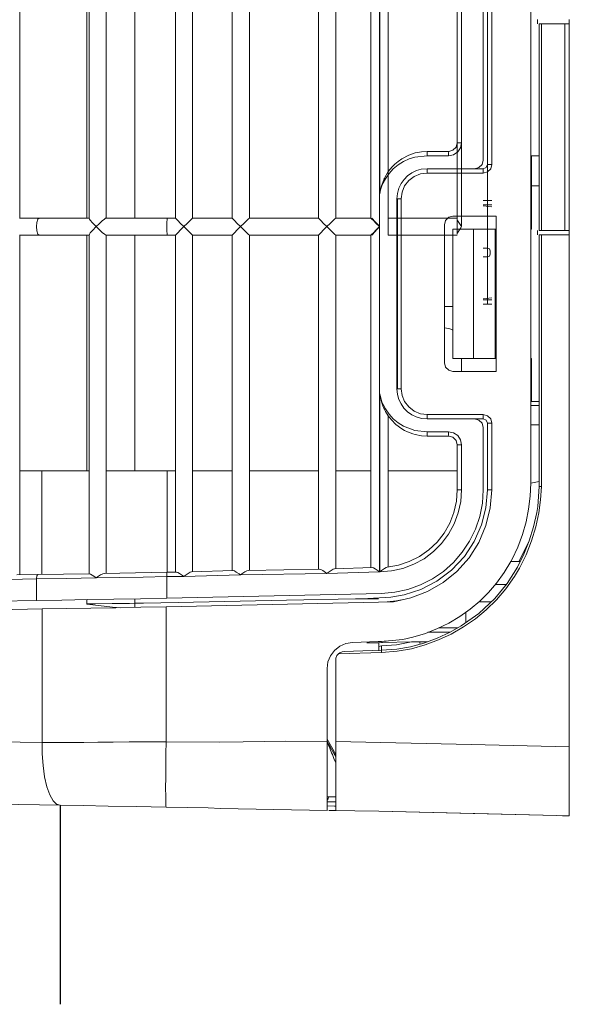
# Model space of a CAD drawing. Header units: millimetres. Extents: x -367720 to -162733, y 309172 to 337444.
# Tile 9 of 256: x -361045 to -360962, y 316307 to 316455. Entities that reach past the tile are written whole.
import ezdxf

# ---------------------------------------------------------------- set-up
doc = ezdxf.new("R2010")
doc.units = ezdxf.units.MM
doc.header["$LTSCALE"] = 10
doc.header["$MEASUREMENT"] = 0
doc.layers.get('0').update_dxf_attribs({"color": 255, "lineweight": 13})
doc.layers.add('LATS_CONTROL_LINE', color=2, linetype='Continuous')
doc.layers.add('LATS_EQ_IDU', color=7, linetype='Continuous', lineweight=0)
doc.layers.add('VZ1', color=6, linetype='Continuous', lineweight=18)
doc.styles.add('ROMANS', font='ROMANS.shx', dxfattribs={"height": 80})

# ---------------------------------------------------------------- blocks, each defined once
blk = doc.blocks.new('LATS_IDU_WALL_MOUNTED_SB')
at = {"color": 0, "linetype": 'Continuous'}
for p, q in [((-445.5, 79.27), (-445.27, 92.44)), ((-416.14, 92.93), (-415.94, 81.98)), ((-435.96, 89.74), (-436.07, 81.98)), ((-414.66, 82.82), (-414.78, 90.07)), ((-411.4, 82.82), (-411.48, 87.04)), ((-410.81, 85.77), (-410.75, 82.62)), ((-410.8, 85.31), (-359.63, 85.31)), ((-395.1, 85.31), (-395.1, 83.65)), ((-359.63, 85.38), (-359.63, 83.89)), ((-357.03, 83.89), (-357.03, 85.38)), ((-357.03, 85.31), (-298.93, 85.31)), ((-395.1, 83.65), (-395.1, 81.99)), ((-359.63, 83.89), (-359.63, 82.4)), ((-357.03, 82.4), (-357.03, 83.89)), ((-442.72, 81.25), (-441.21, 81.6)), ((-441.21, 81.6), (-439.53, 81.83)), ((-439.53, 81.83), (-437.78, 81.96)), ((-437.78, 81.96), (-436.07, 81.98)), ((-436.07, 81.98), (-436.08, 80.75)), ((-436.07, 81.98), (-415.94, 81.98)), ((-415.88, 78.33), (-415.94, 81.98)), ((-414.59, 78.99), (-414.66, 82.82)), ((-411.4, 82.82), (-414.66, 82.82)), ((-410.95, 82.76), (-411.4, 82.82)), ((-411.33, 78.37), (-411.4, 82.82)), ((-410.75, 82.62), (-410.95, 82.76)), ((-410.75, 82.62), (-410.69, 78.76)), ((-395.1, 81.99), (-410.74, 81.99)), ((-395.1, 81.99), (-395.1, 78.47)), ((-359.63, 82.4), (-359.45, 82.61)), ((-359.63, 82.4), (-359.63, 78.68)), ((-359.45, 82.61), (-358.98, 82.76)), ((-358.98, 82.76), (-358.33, 82.82)), ((-358.33, 82.82), (-357.68, 82.76)), ((-357.68, 82.76), (-357.2, 82.61)), ((-357.2, 82.61), (-357.03, 82.4)), ((-357.03, 78.68), (-357.03, 82.4)), ((-445.33, 79.79), (-444.82, 80.31)), ((-444.82, 80.31), (-443.94, 80.81)), ((-443.94, 80.81), (-442.72, 81.25)), ((-436.08, 80.75), (-436.08, 79.3)), ((-445.56, 75.81), (-445.5, 79.27)), ((-445.5, 79.27), (-445.33, 79.79)), ((-436.08, 79.3), (-436.08, 77.62)), ((-414.52, 75.09), (-414.59, 78.99)), ((-410.69, 78.76), (-410.62, 74.83)), ((-359.63, 78.68), (-359.63, 74.91)), ((-357.03, 74.91), (-357.03, 78.68)), ((-436.08, 77.62), (-436.06, 75.71)), ((-415.82, 74.62), (-415.88, 78.33)), ((-411.25, 73.84), (-411.33, 78.37)), ((-395.1, 78.47), (-395.1, 74.91)), ((-445.63, 72), (-445.56, 75.81)), ((-436.06, 75.71), (-436.03, 73.57)), ((-415.75, 70.87), (-415.82, 74.62)), ((-415.66, 71.36), (-415.19, 75.2)), ((-415.19, 75.2), (-415.18, 75.24)), ((-415.18, 75.24), (-414.52, 75.24)), ((-415.18, 75.24), (-415.17, 73.98)), ((-414.45, 71.15), (-414.52, 75.09)), ((-410.82, 74.45), (-411.11, 74.04)), ((-410.67, 74.69), (-410.82, 74.45)), ((-410.62, 74.83), (-410.67, 74.69)), ((-359.6, 74.91), (-410.62, 74.91)), ((-395.09, 75.24), (-359.62, 75.24)), ((-359.6, 74.91), (-359.48, 74.85)), ((-359.48, 74.85), (-359.28, 74.71)), ((-359.28, 74.71), (-358.89, 74.38)), ((-358.89, 74.38), (-358.33, 73.85)), ((-358.32, 73.85), (-357.76, 74.38)), ((-357.76, 74.38), (-357.37, 74.71)), ((-357.37, 74.71), (-357.18, 74.85)), ((-357.18, 74.85), (-357.05, 74.91)), ((-298.91, 74.91), (-357.05, 74.91)), ((-357.03, 75.24), (-298.93, 75.24)), ((-436.03, 73.57), (-436, 71.29)), ((-415.17, 73.98), (-415.13, 71.43)), ((-411.24, 73.85), (-411.25, 73.84)), ((-411.25, 73.84), (-411.24, 73.84)), ((-411.19, 70.31), (-411.25, 73.84)), ((-411.11, 74.04), (-411.24, 73.85)), ((-411.24, 73.84), (-411.1, 73.64)), ((-411.1, 73.64), (-410.8, 73.17)), ((-410.8, 73.17), (-410.64, 72.85)), ((-410.64, 72.85), (-410.58, 72.61)), ((-359.2, 72.91), (-359.46, 72.6)), ((-358.77, 73.39), (-359.2, 72.91)), ((-358.33, 73.84), (-358.77, 73.39)), ((-358.33, 73.84), (-358.32, 73.85)), ((-358.33, 73.85), (-358.33, 73.84)), ((-358.32, 73.84), (-358.33, 73.84)), ((-358.33, 73.84), (-358.33, 73.84)), ((-357.88, 73.39), (-358.32, 73.84)), ((-357.45, 72.91), (-357.88, 73.39)), ((-357.19, 72.6), (-357.45, 72.91)), ((-445.7, 67.83), (-445.63, 72)), ((-436, 71.29), (-435.97, 68.85)), ((-415.74, 70.11), (-415.66, 71.36)), ((-415.13, 71.43), (-415.09, 68.82)), ((-410.58, 72.61), (-410.5, 67.91)), ((-410.57, 72.31), (-359.63, 72.31)), ((-395.1, 72.31), (-395.1, 67.73)), ((-359.58, 72.43), (-359.63, 72.33)), ((-359.63, 72.33), (-359.63, 67.75)), ((-359.46, 72.6), (-359.58, 72.43)), ((-357.07, 72.43), (-357.19, 72.6)), ((-357.03, 72.33), (-357.07, 72.43)), ((-357.03, 67.75), (-357.03, 72.33)), ((-357.03, 72.31), (-298.93, 72.31)), ((-415.68, 67.09), (-415.75, 70.87)), ((-414.39, 67.17), (-414.45, 71.15)), ((-411.13, 66.75), (-411.19, 70.31)), ((-435.97, 68.85), (-435.96, 66.7)), ((-415.09, 68.82), (-415.07, 67.99)), ((-445.78, 63.3), (-445.7, 67.83)), ((-415.47, 67.99), (-415.7, 67.99)), ((-415.62, 63.3), (-415.68, 67.09)), ((-415.07, 67.99), (-415.47, 67.99)), ((-415.07, 67.99), (-414.4, 67.99)), ((-415.07, 67.99), (-415.05, 66.69)), ((-414.32, 63.17), (-414.39, 67.17)), ((-410.5, 67.91), (-410.41, 63.17)), ((-395.1, 67.73), (-395.1, 63.12)), ((-395.09, 67.99), (-359.62, 67.99)), ((-359.63, 67.75), (-359.63, 63.15)), ((-357.03, 63.15), (-357.03, 67.75)), ((-357.02, 67.99), (-298.93, 67.99)), ((-435.96, 66.7), (-435.96, 64.85)), ((-415.05, 66.69), (-414.96, 61.49)), ((-411.06, 63.17), (-411.13, 66.75)), ((-435.96, 64.85), (-435.97, 63.3)), ((-445.89, 56.99), (-445.78, 63.3)), ((-445.78, 63.3), (-445.61, 63.32)), ((-445.61, 63.32), (-445.09, 63.35)), ((-445.09, 63.35), (-444.18, 63.36)), ((-444.18, 63.36), (-442.9, 63.37)), ((-442.9, 63.37), (-441.34, 63.36)), ((-441.34, 63.36), (-439.58, 63.35)), ((-439.58, 63.35), (-437.76, 63.32)), ((-437.76, 63.32), (-435.97, 63.3)), ((-435.97, 63.3), (-436.01, 55.26)), ((-415.62, 63.3), (-435.97, 63.3)), ((-414.85, 29.08), (-415.62, 63.3)), ((-414.32, 63.17), (-411.06, 63.17)), ((-414.32, 63.17), (-413.59, 30.89)), ((-410.61, 63.17), (-411.06, 63.17)), ((-411.02, 60.63), (-411.06, 63.17)), ((-410.41, 63.17), (-410.61, 63.17)), ((-410.41, 63.17), (-410.39, 61.74)), ((-410.41, 63.12), (-395.1, 63.12)), ((-395.1, 61.91), (-395.1, 63.12)), ((-359.45, 63.16), (-359.63, 63.15)), ((-359.63, 63.15), (-359.63, 61.91)), ((-358.98, 63.17), (-359.45, 63.16)), ((-358.33, 63.17), (-358.98, 63.17)), ((-357.68, 63.17), (-358.33, 63.17)), ((-357.2, 63.16), (-357.68, 63.17)), ((-357.03, 63.15), (-357.2, 63.16)), ((-357.03, 61.91), (-357.03, 63.15)), ((-414.96, 61.49), (-414.6, 45.16)), ((-410.88, 60.83), (-411.02, 60.64)), ((-410.59, 61.27), (-410.88, 60.83)), ((-410.44, 61.55), (-410.59, 61.27)), ((-410.39, 61.74), (-410.44, 61.55)), ((-359.63, 61.91), (-410.39, 61.91)), ((-359.63, 61.91), (-359.52, 61.81)), ((-359.52, 61.81), (-359.24, 61.53)), ((-359.24, 61.53), (-358.82, 61.12)), ((-358.82, 61.12), (-358.33, 60.63)), ((-358.33, 60.63), (-357.83, 61.12)), ((-357.83, 61.12), (-357.42, 61.53)), ((-357.42, 61.53), (-357.13, 61.81)), ((-357.13, 61.81), (-357.03, 61.91)), ((-298.93, 61.91), (-357.03, 61.91)), ((-411.02, 60.64), (-411.02, 60.63)), ((-410.79, 52.09), (-411.02, 60.63)), ((-411.02, 60.63), (-411.02, 60.62)), ((-411.02, 60.62), (-410.88, 60.43)), ((-410.88, 60.43), (-410.57, 59.99)), ((-410.57, 59.99), (-410.41, 59.69)), ((-410.41, 59.69), (-410.35, 59.49)), ((-410.35, 59.49), (-410.16, 53.2)), ((-359.53, 59.41), (-359.63, 59.31)), ((-359.25, 59.7), (-359.53, 59.41)), ((-358.82, 60.13), (-359.25, 59.7)), ((-358.33, 60.63), (-358.82, 60.13)), ((-357.83, 60.13), (-358.33, 60.63)), ((-357.41, 59.7), (-357.83, 60.13)), ((-357.13, 59.41), (-357.41, 59.7)), ((-357.03, 59.31), (-357.13, 59.41)), ((-410.35, 59.31), (-359.63, 59.31)), ((-395.1, 53.37), (-395.1, 59.31)), ((-359.63, 59.31), (-359.63, 53.37)), ((-357.03, 59.31), (-298.93, 59.31)), ((-357.03, 53.37), (-357.03, 59.31)), ((-446, 55.13), (-445.89, 56.99)), ((-446.14, 47.1), (-446, 55.13)), ((-436.01, 55.26), (-435.93, 51.69)), ((-410.66, 52.29), (-410.79, 52.1)), ((-410.79, 52.1), (-410.79, 52.09)), ((-410.57, 39.09), (-410.79, 52.09)), ((-410.79, 52.09), (-410.79, 52.08)), ((-410.79, 52.08), (-410.65, 51.89)), ((-410.37, 52.73), (-410.66, 52.29)), ((-410.21, 53.01), (-410.37, 52.73)), ((-410.16, 53.2), (-410.21, 53.01)), ((-359.63, 53.37), (-410.17, 53.37)), ((-359.63, 53.37), (-359.52, 53.27)), ((-359.52, 53.27), (-359.24, 53)), ((-359.24, 53), (-358.82, 52.58)), ((-358.82, 52.58), (-358.33, 52.09)), ((-358.33, 52.09), (-358.82, 51.59)), ((-358.33, 52.09), (-357.83, 52.58)), ((-357.83, 51.59), (-358.33, 52.09)), ((-357.83, 52.58), (-357.42, 53)), ((-357.42, 53), (-357.13, 53.27)), ((-357.13, 53.27), (-357.03, 53.37)), ((-298.93, 53.37), (-357.03, 53.37)), ((-435.93, 51.69), (-435.87, 45.38)), ((-410.65, 51.89), (-410.34, 51.45)), ((-410.34, 51.45), (-410.18, 51.16)), ((-410.18, 51.16), (-410.12, 50.95)), ((-410.12, 50.95), (-409.94, 40.2)), ((-410.12, 50.77), (-359.63, 50.77)), ((-395.1, 40.37), (-395.1, 50.77)), ((-359.53, 50.88), (-359.63, 50.77)), ((-359.63, 50.77), (-359.63, 40.37)), ((-359.25, 51.16), (-359.53, 50.88)), ((-358.82, 51.59), (-359.25, 51.16)), ((-357.41, 51.16), (-357.83, 51.59)), ((-357.13, 50.88), (-357.41, 51.16)), ((-357.03, 50.77), (-357.13, 50.88)), ((-357.03, 50.77), (-298.93, 50.77)), ((-357.03, 40.37), (-357.03, 50.77)), ((-446.28, 39.07), (-446.14, 47.1)), ((-435.87, 45.38), (-435.88, 39.07)), ((-414.6, 45.16), (-414.41, 34.77)), ((-409.94, 40.2), (-409.99, 40.01)), ((-359.63, 40.37), (-409.94, 40.37)), ((-359.63, 40.37), (-359.52, 40.27)), ((-359.52, 40.27), (-359.24, 40)), ((-357.42, 40), (-357.13, 40.27)), ((-357.13, 40.27), (-357.03, 40.37)), ((-298.93, 40.37), (-357.03, 40.37)), ((-446.28, 38.79), (-446.29, 38.23)), ((-446.03, 39.07), (-446.28, 39.07)), ((-445.5, 39.07), (-446.03, 39.07)), ((-445.64, 37.95), (-445.62, 39.07)), ((-444.7, 39.07), (-445.5, 39.07)), ((-445, 37.77), (-445, 39.07)), ((-444.98, 39.07), (-444.99, 37.77)), ((-444.53, 38.92), (-444.76, 39.06)), ((-443.65, 39.07), (-444.7, 39.07)), ((-444.24, 38.87), (-444.53, 38.92)), ((-444.24, 38.87), (-444.26, 37.77)), ((-444.24, 39.07), (-444.24, 38.87)), ((-442.38, 39.07), (-443.65, 39.07)), ((-441.43, 39.07), (-442.38, 39.07)), ((-440.41, 39.07), (-441.43, 39.07)), ((-438.77, 39.07), (-440.41, 39.07)), ((-437.06, 39.07), (-438.77, 39.07)), ((-437.86, 37.77), (-435.56, 39.07)), ((-435.88, 39.07), (-437.77, 38)), ((-437.61, 38.38), (-437.08, 38.59)), ((-437.08, 38.59), (-436.48, 38.83)), ((-435.88, 39.07), (-437.06, 39.07)), ((-436.48, 38.83), (-435.88, 39.07)), ((-424.91, 39.07), (-435.88, 39.07)), ((-424.91, 39.07), (-423.91, 38.94)), ((-423.91, 38.94), (-422.98, 38.56)), ((-410.56, 39.1), (-410.57, 39.09)), ((-410.57, 39.09), (-410.56, 39.08)), ((-410.34, 31.18), (-410.57, 39.09)), ((-410.43, 39.29), (-410.56, 39.1)), ((-410.56, 39.08), (-410.43, 38.9)), ((-410.14, 39.73), (-410.43, 39.29)), ((-410.43, 38.9), (-410.12, 38.45)), ((-409.99, 40.01), (-410.14, 39.73)), ((-358.82, 38.59), (-359.25, 38.16)), ((-359.24, 40), (-358.82, 39.58)), ((-358.82, 39.58), (-358.33, 39.09)), ((-358.33, 39.09), (-358.82, 38.59)), ((-358.33, 39.09), (-357.83, 39.58)), ((-357.83, 38.59), (-358.33, 39.09)), ((-357.83, 39.58), (-357.42, 40)), ((-357.41, 38.16), (-357.83, 38.59)), ((-446.35, 34.91), (-446.3, 37.77)), ((-446.29, 38.23), (-446.3, 37.88)), ((-446.3, 37.88), (-446.3, 37.77)), ((-446.05, 37.77), (-446.3, 37.77)), ((-445.51, 37.77), (-446.05, 37.77)), ((-445.64, 37.77), (-445.64, 37.95)), ((-444.72, 37.77), (-445.51, 37.77)), ((-443.65, 37.77), (-444.72, 37.77)), ((-442.4, 37.77), (-443.65, 37.77)), ((-440.92, 37.77), (-442.4, 37.77)), ((-439.34, 37.77), (-440.92, 37.77)), ((-437.62, 37.77), (-439.34, 37.77)), ((-439.13, 37.77), (-438.46, 38.03)), ((-438.46, 38.03), (-437.88, 38.26)), ((-437.77, 38), (-438.18, 37.77)), ((-437.88, 38.26), (-437.61, 38.38)), ((-435.9, 37.77), (-437.62, 37.77)), ((-435.9, 37.77), (-436.35, 17.38)), ((-423.64, 37.77), (-435.9, 37.77)), ((-423.37, 37.74), (-423.64, 37.77)), ((-422.97, 37.58), (-423.37, 37.74)), ((-422.98, 38.56), (-422.18, 37.95)), ((-422.68, 37.34), (-422.97, 37.58)), ((-422.53, 37.14), (-422.68, 37.34)), ((-422.47, 30.85), (-422.68, 37.34)), ((-422.38, 36.81), (-422.53, 37.14)), ((-422.18, 37.95), (-421.56, 37.16)), ((-421.56, 37.16), (-421.16, 36.23)), ((-410.12, 38.45), (-409.95, 38.16)), ((-409.95, 38.16), (-409.9, 37.95)), ((-409.9, 37.95), (-409.71, 32.3)), ((-409.89, 37.77), (-359.63, 37.77)), ((-395.1, 32.46), (-395.1, 37.77)), ((-359.53, 37.88), (-359.63, 37.77)), ((-359.63, 37.77), (-359.63, 32.46)), ((-359.25, 38.16), (-359.53, 37.88)), ((-357.13, 37.88), (-357.41, 38.16)), ((-357.03, 37.77), (-357.13, 37.88)), ((-357.03, 37.77), (-298.93, 37.77)), ((-357.03, 32.46), (-357.03, 37.77)), ((-422.34, 36.5), (-422.38, 36.81)), ((-422.34, 36.49), (-422.34, 36.5)), ((-422.34, 36.49), (-422.15, 30.85)), ((-421.16, 36.23), (-421.01, 35.24)), ((-446.41, 31.27), (-446.35, 34.91)), ((-420.86, 31.36), (-421.01, 35.24)), ((-414.41, 34.77), (-414.41, 31.3)), ((-421.03, 33.06), (-421.09, 31.27)), ((-420.99, 30.87), (-421.03, 33.06)), ((-414.41, 31.3), (-414.38, 32.92)), ((-414.38, 32.92), (-414.17, 29.46)), ((-446.41, 31.27), (-447.06, 4.46)), ((-446.75, 17.05), (-446.39, 31.27)), ((-446.39, 31.27), (-446.41, 31.27)), ((-422.24, 31.27), (-422.05, 31.27)), ((-422.05, 31.27), (-421.59, 31.27)), ((-421.09, 31.27), (-421.59, 31.27)), ((-421.59, 31.27), (-421.5, 30.86)), ((-420.84, 30.87), (-420.86, 31.36)), ((-410.33, 31.19), (-410.34, 31.18)), ((-410.34, 31.18), (-358.33, 31.18)), ((-410.2, 31.38), (-410.33, 31.19)), ((-409.91, 31.82), (-410.2, 31.38)), ((-409.76, 32.1), (-409.91, 31.82)), ((-409.71, 32.3), (-409.76, 32.1)), ((-359.63, 32.46), (-409.71, 32.46)), ((-359.63, 32.46), (-359.52, 32.36)), ((-359.62, 32.33), (-359.56, 32.29)), ((-359.62, 32.32), (-359.62, 32.33)), ((-359.56, 32.29), (-359.44, 32.18)), ((-359.52, 32.36), (-359.24, 32.09)), ((-359.44, 32.18), (-359.17, 31.93)), ((-359.24, 32.09), (-358.82, 31.67)), ((-359.17, 31.93), (-358.73, 31.51)), ((-358.82, 31.67), (-358.33, 31.18)), ((-358.73, 31.51), (-358.37, 31.16)), ((-358.37, 31.16), (-358.28, 31.16)), ((-358.33, 31.18), (-357.83, 31.67)), ((-358.33, 31.18), (-297.63, 31.18)), ((-357.93, 31.51), (-358.28, 31.16)), ((-357.48, 31.93), (-357.93, 31.51)), ((-357.83, 31.67), (-357.42, 32.09)), ((-357.21, 32.18), (-357.48, 31.93)), ((-357.42, 32.09), (-357.13, 32.36)), ((-357.09, 32.29), (-357.21, 32.18)), ((-357.13, 32.36), (-357.03, 32.46)), ((-357.03, 32.33), (-357.09, 32.29)), ((-357.04, 32.32), (-357.03, 32.33)), ((-298.93, 32.46), (-357.03, 32.46)), ((-422.47, 30.85), (-422.24, 30.85)), ((-422.3, 28.52), (-422.47, 30.85)), ((-422.24, 30.85), (-422.15, 30.85)), ((-422.15, 30.85), (-421.96, 30.86)), ((-422.15, 30.85), (-421.98, 28.55)), ((-422.15, 30.85), (-422.15, 30.85)), ((-421.96, 30.86), (-421.5, 30.86)), ((-421.5, 30.86), (-421.33, 28.6)), ((-420.99, 30.72), (-420.99, 30.87)), ((-420.91, 26.34), (-420.99, 30.72)), ((-420.52, 27.67), (-420.84, 30.87)), ((-420.8, 30.16), (-420.81, 30.46)), ((-414.71, 28.63), (-414.87, 30.04)), ((-413.42, 28.88), (-413.59, 30.89)), ((-383.53, 31.12), (-410.34, 31.12)), ((-410.34, 31.12), (-410.33, 31.11)), ((-410.2, 29.36), (-410.34, 31.12)), ((-410.33, 31.11), (-410.15, 30.86)), ((-410.15, 30.86), (-409.84, 30.44)), ((-409.84, 30.44), (-409.69, 30.18)), ((-409.69, 30.18), (-409.63, 30.02)), ((-409.63, 30.02), (-409.34, 28.32)), ((-409.62, 29.86), (-386.82, 29.86)), ((-395.1, 19.46), (-395.1, 29.86)), ((-387.45, 29.39), (-386.85, 29.86)), ((-386.58, 29.74), (-387.28, 29.11)), ((-386.85, 29.86), (-386.18, 30.28)), ((-385.78, 30.26), (-386.58, 29.74)), ((-386.18, 30.28), (-385.98, 30.38)), ((-385.98, 30.38), (-385.87, 30.44)), ((-385.88, 30.43), (-385.35, 30.67)), ((-385.8, 30.47), (-385.86, 30.43)), ((-385.86, 30.43), (-385.86, 30.44)), ((-385.85, 30.41), (-385.86, 30.43)), ((-385.84, 30.39), (-385.85, 30.41)), ((-385.82, 30.36), (-385.84, 30.39)), ((-385.81, 30.32), (-385.82, 30.36)), ((-385.78, 30.26), (-385.81, 30.32)), ((-385.73, 30.5), (-385.8, 30.47)), ((-385.15, 30.6), (-385.78, 30.26)), ((-385.35, 30.67), (-384.74, 30.88)), ((-384.71, 30.8), (-385.15, 30.6)), ((-384.74, 30.88), (-383.53, 31.12)), ((-384.32, 30.94), (-384.71, 30.8)), ((-383.92, 31.04), (-384.32, 30.94)), ((-383.53, 31.12), (-383.92, 31.04)), ((-359.63, 29.87), (-359.63, 29.86)), ((-359.63, 19.46), (-359.63, 29.86)), ((-350.07, 29.86), (-359.63, 29.86)), ((-357.03, 29.86), (-357.03, 29.87)), ((-357.03, 29.86), (-298.93, 29.86)), ((-357.03, 29.86), (-357.03, 19.46)), ((-297.63, 31.12), (-353.36, 31.12)), ((-353.36, 31.12), (-352.75, 31.02)), ((-352.77, 31), (-353.36, 31.12)), ((-352.19, 30.8), (-352.77, 31)), ((-352.75, 31.02), (-352.16, 30.88)), ((-351.74, 30.6), (-352.19, 30.8)), ((-352.16, 30.88), (-351.03, 30.44)), ((-351.12, 30.26), (-351.74, 30.6)), ((-351.1, 30.47), (-351.16, 30.5)), ((-351.09, 30.32), (-351.12, 30.26)), ((-350.32, 29.73), (-351.12, 30.26)), ((-351.03, 30.43), (-351.1, 30.47)), ((-351.07, 30.36), (-351.09, 30.32)), ((-351.06, 30.39), (-351.07, 30.36)), ((-351.04, 30.41), (-351.06, 30.39)), ((-351.03, 30.44), (-351.04, 30.42)), ((-351.04, 30.42), (-351.04, 30.41)), ((-351.03, 30.44), (-350.91, 30.38)), ((-350.91, 30.38), (-350.56, 30.19)), ((-350.56, 30.19), (-350.03, 29.85)), ((-349.61, 29.11), (-350.32, 29.73)), ((-350.03, 29.85), (-349.68, 29.59)), ((-421.92, 26.38), (-422.3, 28.52)), ((-421.98, 28.55), (-421.62, 26.51)), ((-421.33, 28.6), (-420.91, 26.34)), ((-414.28, 26.44), (-414.85, 29.08)), ((-414.56, 27.87), (-414.71, 28.63)), ((-414.17, 29.46), (-413.81, 27.44)), ((-413, 26.9), (-413.42, 28.88)), ((-409.82, 27.65), (-410.2, 29.36)), ((-409.34, 28.32), (-408.8, 26.69)), ((-388.8, 27.8), (-388.12, 28.72)), ((-387.89, 28.38), (-388.4, 27.55)), ((-388.12, 28.72), (-387.45, 29.39)), ((-387.28, 29.11), (-387.89, 28.38)), ((-385.05, 27.93), (-384.36, 28.26)), ((-384.36, 28.26), (-383.62, 28.47)), ((-383.62, 28.47), (-382.75, 28.56)), ((-354.15, 28.56), (-382.75, 28.56)), ((-382.75, 28.56), (-382.75, 28.47)), ((-382.75, 28.47), (-354.15, 28.47)), ((-382.75, 28.07), (-382.75, 28.47)), ((-354.15, 28.56), (-353.32, 28.48)), ((-354.15, 28.56), (-354.15, 28.47)), ((-354.15, 28.07), (-354.15, 28.47)), ((-353.32, 28.48), (-352.52, 28.26)), ((-352.52, 28.26), (-351.83, 27.93)), ((-349.68, 29.59), (-349.3, 29.26)), ((-349.01, 28.38), (-349.61, 29.11)), ((-349.3, 29.26), (-348.9, 28.86)), ((-348.5, 27.56), (-349.01, 28.38)), ((-348.9, 28.86), (-348.49, 28.38)), ((-348.49, 28.38), (-348.09, 27.8)), ((-420.18, 26.14), (-420.52, 27.67)), ((-413.81, 27.44), (-412.99, 24.93)), ((-412.32, 25), (-413, 26.9)), ((-409.2, 26), (-409.82, 27.65)), ((-389.42, 26.57), (-389.25, 26.98)), ((-389.25, 26.98), (-389.04, 27.39)), ((-389.04, 27.39), (-388.8, 27.8)), ((-388.4, 27.55), (-389.03, 25.86)), ((-386.66, 26.32), (-386.22, 26.95)), ((-386.22, 26.95), (-385.67, 27.49)), ((-385.5, 26.77), (-386.12, 25.96)), ((-385.67, 27.49), (-385.05, 27.93)), ((-384.7, 27.39), (-385.5, 26.77)), ((-383.75, 27.78), (-384.7, 27.39)), ((-382.75, 27.91), (-383.75, 27.78)), ((-382.75, 27.91), (-382.75, 28.07)), ((-382.75, 27.91), (-354.15, 27.91)), ((-354.15, 27.91), (-354.15, 28.07)), ((-353.14, 27.78), (-354.15, 27.91)), ((-352.2, 27.39), (-353.14, 27.78)), ((-351.39, 26.77), (-352.2, 27.39)), ((-351.83, 27.93), (-351.21, 27.48)), ((-350.77, 25.96), (-351.39, 26.77)), ((-351.21, 27.48), (-350.66, 26.94)), ((-350.66, 26.94), (-350.22, 26.31)), ((-348.12, 26.73), (-348.5, 27.56)), ((-347.86, 25.86), (-348.12, 26.73)), ((-348.09, 27.8), (-347.56, 26.78)), ((-347.56, 26.78), (-347.22, 25.78)), ((-421.34, 24.29), (-421.92, 26.38)), ((-421.62, 26.51), (-421.07, 24.5)), ((-420.89, 25.12), (-420.91, 26.34)), ((-419.62, 24.27), (-420.18, 26.14)), ((-413.31, 23.93), (-414.28, 26.44)), ((-408.36, 24.47), (-409.2, 26)), ((-408.8, 26.69), (-408.02, 25.15)), ((-389.85, 24.84), (-389.67, 25.78)), ((-389.67, 25.78), (-389.56, 26.17)), ((-389.56, 26.17), (-389.42, 26.57)), ((-389.03, 25.86), (-389.25, 24.01)), ((-387.22, 24.84), (-387, 25.63)), ((-387, 25.63), (-386.66, 26.32)), ((-386.12, 25.96), (-386.51, 25.02)), ((-350.38, 25.02), (-350.77, 25.96)), ((-350.22, 26.31), (-349.89, 25.62)), ((-349.89, 25.62), (-349.68, 24.89)), ((-347.65, 24.01), (-347.86, 25.86)), ((-347.22, 25.78), (-347.05, 24.85)), ((-420.6, 22.31), (-421.34, 24.29)), ((-421.21, 25.06), (-421.24, 25.05)), ((-421.1, 25.08), (-421.21, 25.06)), ((-420.94, 25.11), (-421.1, 25.08)), ((-421.07, 24.5), (-420.33, 22.49)), ((-420.89, 25.12), (-420.94, 25.11)), ((-420.88, 24.42), (-420.89, 25.12)), ((-420.87, 24.02), (-420.88, 24.42)), ((-418.89, 22.45), (-419.62, 24.27)), ((-419.41, 23.91), (-419.41, 20.52)), ((-411.97, 21.6), (-413.31, 23.93)), ((-412.99, 24.93), (-411.75, 22.52)), ((-411.41, 23.2), (-412.32, 25)), ((-407.3, 23.06), (-408.36, 24.47)), ((-408.02, 25.15), (-407.03, 23.74)), ((-407.03, 23.74), (-405.85, 22.49)), ((-389.9, 24), (-389.85, 24.84)), ((-389.9, 24), (-389.85, 24)), ((-389.9, 20.76), (-389.9, 24)), ((-389.85, 24), (-389.7, 24.01)), ((-389.7, 24.01), (-389.49, 24.01)), ((-389.49, 24.01), (-389.25, 24.01)), ((-389.25, 24.01), (-389.25, 20.77)), ((-387.3, 24.01), (-387.22, 24.84)), ((-387.3, 16.86), (-387.3, 24.01)), ((-386.84, 24), (-387.3, 24)), ((-386.65, 24.01), (-386.84, 24)), ((-386.51, 25.02), (-386.65, 24.01)), ((-386.65, 15.56), (-386.65, 24.01)), ((-350.25, 24.01), (-350.38, 25.02)), ((-350.25, 15.56), (-350.25, 24.01)), ((-350.25, 24.01), (-350.05, 24)), ((-350.05, 24), (-349.6, 24)), ((-349.68, 24.89), (-349.6, 24.01)), ((-349.6, 16.86), (-349.6, 24.01)), ((-347.4, 24.01), (-347.65, 24.01)), ((-347.65, 20.77), (-347.65, 24.01)), ((-347.19, 24.01), (-347.4, 24.01)), ((-347.04, 24), (-347.19, 24.01)), ((-347.05, 24.85), (-347, 24)), ((-347, 24), (-347.04, 24)), ((-347, 24), (-347, 20.76)), ((-419.71, 20.4), (-420.6, 22.31)), ((-420.33, 22.49), (-419.42, 20.54)), ((-418.05, 20.74), (-418.89, 22.45)), ((-411.75, 22.52), (-410.11, 20.31)), ((-410.27, 21.54), (-411.41, 23.2)), ((-406.06, 21.82), (-407.3, 23.06)), ((-405.85, 22.49), (-404.49, 21.43)), ((-418.76, 22.2), (-418.76, 19.36)), ((-410.27, 19.51), (-411.97, 21.6)), ((-408.92, 20.03), (-410.27, 21.54)), ((-404.65, 20.77), (-406.06, 21.82)), ((-403.1, 19.93), (-404.65, 20.77)), ((-404.49, 21.43), (-402.99, 20.58)), ((-389.7, 20.77), (-389.25, 20.77)), ((-389.25, 20.77), (-389.39, 20.03)), ((-379.97, 20.76), (-379.5, 21.24)), ((-379.5, 21.24), (-378.85, 21.41)), ((-378.85, 21.41), (-358.05, 21.41)), ((-370.38, 21.41), (-370.34, 20.11)), ((-358.05, 21.41), (-357.4, 21.24)), ((-357.4, 21.24), (-356.92, 20.76)), ((-347.65, 20.77), (-347.19, 20.77)), ((-347.5, 20.03), (-347.65, 20.77)), ((-418.63, 18.51), (-419.71, 20.4)), ((-419.42, 20.54), (-418.49, 18.89)), ((-417.08, 19.1), (-418.05, 20.74)), ((-408.22, 17.69), (-410.27, 19.51)), ((-410.11, 20.31), (-408.04, 18.38)), ((-407.39, 18.71), (-408.92, 20.03)), ((-401.46, 19.32), (-403.1, 19.93)), ((-402.99, 20.58), (-401.38, 19.96)), ((-399.74, 18.95), (-401.46, 19.32)), ((-401.38, 19.96), (-399.7, 19.59)), ((-399.7, 19.59), (-397.99, 19.46)), ((-397.99, 19.46), (-391.2, 19.46)), ((-397.99, 19.46), (-397.99, 19.27)), ((-391.2, 19.46), (-390.55, 19.63)), ((-391.2, 19.46), (-391.2, 19.27)), ((-390.55, 19.63), (-390.07, 20.11)), ((-389.82, 19.39), (-390.45, 18.97)), ((-390.07, 20.11), (-389.9, 20.76)), ((-389.9, 20.76), (-389.7, 20.77)), ((-389.39, 20.03), (-389.82, 19.39)), ((-380.15, 20.11), (-379.97, 20.76)), ((-380.15, 13.61), (-380.15, 20.11)), ((-378.2, 20.11), (-358.7, 20.11)), ((-378.2, 17.04), (-378.2, 20.11)), ((-359.45, 19.46), (-359.25, 19.41)), ((-345.7, 19.46), (-359.45, 19.46)), ((-359.25, 19.41), (-358.95, 19.25)), ((-358.7, 20.11), (-358.7, 17.04)), ((-357.7, 19.25), (-357.41, 19.41)), ((-357.41, 19.41), (-357.21, 19.46)), ((-357.21, 19.46), (-298.75, 19.46)), ((-356.92, 20.76), (-356.75, 20.11)), ((-356.75, 13.61), (-356.75, 20.11)), ((-347.07, 19.39), (-347.5, 20.03)), ((-347.19, 20.77), (-347, 20.76)), ((-346.44, 18.97), (-347.07, 19.39)), ((-347, 20.76), (-346.82, 20.11)), ((-346.82, 20.11), (-346.35, 19.63)), ((-346.35, 19.63), (-345.7, 19.46)), ((-345.7, 19.27), (-345.7, 19.46)), ((-417.4, 16.72), (-418.63, 18.51)), ((-418.49, 18.89), (-416.61, 16.24)), ((-417.97, 18.16), (-416.36, 18.16)), ((-415.98, 17.54), (-417.08, 19.1)), ((-408.04, 18.38), (-405.79, 16.91)), ((-405.71, 17.6), (-407.39, 18.71)), ((-397.99, 18.82), (-399.74, 18.95)), ((-397.99, 19.27), (-397.99, 18.82)), ((-391.2, 18.82), (-397.99, 18.82)), ((-391.2, 19.27), (-391.2, 18.82)), ((-390.45, 18.97), (-391.2, 18.82)), ((-378.2, 18.81), (-380.15, 18.81)), ((-358.95, 19.25), (-358.5, 18.95)), ((-358.5, 18.95), (-358.33, 18.83)), ((-358.33, 18.82), (-358.32, 18.83)), ((-358.33, 18.83), (-358.33, 18.82)), ((-297.63, 18.82), (-358.33, 18.82)), ((-358.33, 18.82), (-345.7, 18.82)), ((-358.32, 18.83), (-358.15, 18.95)), ((-358.15, 18.95), (-357.7, 19.25)), ((-345.7, 18.82), (-346.44, 18.97)), ((-345.7, 18.82), (-345.7, 19.27)), ((-447.06, 4.46), (-446.75, 17.05)), ((-436.35, 17.38), (-436.7, 2.6)), ((-416.06, 15.09), (-417.4, 16.72)), ((-414.75, 16.07), (-415.98, 17.54)), ((-415.19, 16.57), (-415.17, 16.55)), ((-415.17, 16.55), (-415.16, 16.54)), ((-405.9, 16.23), (-408.22, 17.69)), ((-405.79, 16.91), (-403.26, 15.8)), ((-403.89, 16.72), (-405.71, 17.6)), ((-401.98, 16.08), (-403.89, 16.72)), ((-387.3, 16.86), (-387.47, 16.21)), ((-387.3, 15.55), (-387.3, 16.86)), ((-358.7, 17.04), (-378.2, 17.04)), ((-378.2, 13.74), (-378.2, 17.04)), ((-358.7, 17.04), (-358.7, 13.74)), ((-349.42, 16.21), (-349.6, 16.86)), ((-349.6, 16.86), (-349.6, 15.55)), ((-416.61, 16.24), (-414.36, 13.81)), ((-414.58, 13.58), (-416.06, 15.09)), ((-414.86, 16.22), (-414.86, 14.34)), ((-413.44, 14.75), (-414.75, 16.07)), ((-403.38, 15.16), (-405.9, 16.23)), ((-400.72, 14.49), (-403.38, 15.16)), ((-403.26, 15.8), (-400.71, 15.14)), ((-400, 15.69), (-401.98, 16.08)), ((-400.71, 15.14), (-398, 14.9)), ((-397.99, 15.56), (-400, 15.69)), ((-398, 14.9), (-387.95, 14.9)), ((-398, 14.45), (-398, 14.9)), ((-397.99, 15.56), (-388.6, 15.56)), ((-387.95, 15.73), (-388.6, 15.56)), ((-387.47, 16.21), (-387.95, 15.73)), ((-387.95, 14.9), (-387.49, 15.09)), ((-387.95, 14.45), (-387.95, 14.9)), ((-387.49, 15.09), (-387.3, 15.55)), ((-386.84, 15.55), (-387.3, 15.55)), ((-386.82, 14.91), (-387.3, 14.43)), ((-386.65, 15.56), (-386.84, 15.55)), ((-386.65, 15.56), (-386.82, 14.91)), ((-370, 15.56), (-370, 14.9)), ((-348.95, 14.9), (-370, 14.9)), ((-370, 14.9), (-370, 14.45)), ((-369.38, 14.26), (-369.38, 15.56)), ((-369.23, 15.56), (-369.08, 14.26)), ((-362.88, 14.91), (-362.88, 15.56)), ((-362.88, 14.91), (-362.69, 14.91)), ((-362.69, 14.91), (-362.23, 14.91)), ((-362.23, 14.91), (-361.77, 14.91)), ((-361.77, 14.91), (-361.58, 14.91)), ((-361.58, 15.56), (-361.58, 14.91)), ((-355.35, 14.26), (-355.2, 15.56)), ((-355.05, 15.56), (-355.05, 14.26)), ((-354.4, 14.9), (-354.4, 15.56)), ((-354.4, 14.9), (-284.63, 14.9)), ((-354.4, 14.45), (-354.4, 14.9)), ((-350.07, 14.91), (-350.25, 15.56)), ((-350.25, 15.56), (-350.05, 15.55)), ((-349.6, 14.43), (-350.07, 14.91)), ((-350.05, 15.55), (-349.6, 15.55)), ((-349.6, 15.55), (-349.4, 15.09)), ((-348.95, 15.73), (-349.42, 16.21)), ((-349.4, 15.09), (-348.95, 14.9)), ((-348.3, 15.56), (-348.95, 15.73)), ((-348.95, 14.45), (-348.95, 14.9)), ((-276.18, 15.56), (-348.3, 15.56)), ((-412.88, 12.14), (-414.58, 13.58)), ((-414.36, 13.81), (-412.12, 11.96)), ((-412.03, 13.54), (-413.44, 14.75)), ((-412.26, 13.75), (-412.26, 12.08)), ((-410.45, 12.4), (-412.03, 13.54)), ((-397.99, 14.26), (-400.72, 14.49)), ((-398, 14.26), (-398, 14.45)), ((-397.99, 14.26), (-387.95, 14.26)), ((-387.95, 14.26), (-387.95, 14.45)), ((-387.3, 14.43), (-387.95, 14.26)), ((-380.15, 13.61), (-356.75, 13.61)), ((-378.2, 13.74), (-358.7, 13.74)), ((-378.2, 13.67), (-378.2, 13.74)), ((-378.2, 13.61), (-378.2, 13.67)), ((-370, 14.45), (-370, 14.26)), ((-362.36, 14.52), (-362.49, 14.52)), ((-362.1, 14.52), (-362.36, 14.52)), ((-361.97, 14.52), (-362.1, 14.52)), ((-358.7, 13.74), (-358.7, 13.67)), ((-358.7, 13.67), (-358.7, 13.61)), ((-354.4, 14.26), (-354.4, 14.45)), ((-348.95, 14.26), (-349.6, 14.43)), ((-348.95, 14.26), (-348.95, 14.45)), ((-348.95, 14.26), (-274.88, 14.26)), ((-411.06, 10.86), (-412.88, 12.14)), ((-412.12, 11.96), (-409.63, 10.38)), ((-408.77, 11.39), (-410.45, 12.4)), ((-409.78, 10.11), (-411.06, 10.86)), ((-408.78, 11.4), (-408.78, 10.27)), ((-408.45, 11.2), (-408.78, 11.38)), ((-408.77, 11.4), (-408.75, 11.36)), ((-406.62, 10.34), (-408.45, 11.2)), ((-407.77, 9.1), (-409.78, 10.11)), ((-409.63, 10.38), (-407.69, 9.42)), ((-408.8, 10.21), (-405.83, 8.69)), ((-408.78, 10.01), (-408.78, 10.24)), ((-405.68, 8.28), (-407.77, 9.1)), ((-407.69, 9.42), (-405.68, 8.62)), ((-404.72, 9.64), (-406.62, 10.34)), ((-402.83, 9.11), (-404.72, 9.64)), ((-400.89, 8.72), (-402.83, 9.11)), ((-405.68, 8.62), (-403.56, 7.97)), ((-403.58, 7.65), (-405.68, 8.28)), ((-401.44, 7.19), (-403.58, 7.65)), ((-403.56, 7.97), (-401.39, 7.5)), ((-401.39, 7.5), (-400.5, 7.36)), ((-398.93, 8.49), (-400.89, 8.72)), ((-396.96, 8.41), (-398.93, 8.49)), ((-396.96, 8.41), (397.77, 8.41)), ((-396.96, 8.41), (-396.96, 8.41)), ((-396.96, 8.41), (-396.96, 8.41)), ((-396.96, 8.41), (-396.73, 7.11)), ((-388.21, 7.11), (-388.21, 8.41)), ((-385.28, 7.11), (-385.28, 8.41)), ((-384.7, 8.28), (-378.2, 8.28)), ((-384.7, 7.11), (-384.7, 8.28)), ((-378.2, 8.41), (-378.2, 8.28)), ((-358.7, 8.28), (-358.7, 8.41)), ((-358.7, 8.28), (-352.2, 8.28)), ((-352.2, 8.28), (-347.65, 8.28)), ((-352.2, 7.11), (-352.2, 8.28)), ((-348.88, 8.28), (-348.88, 8.41)), ((-347.65, 8.41), (-347.65, 7.11)), ((-399.47, 6.92), (-401.44, 7.19)), ((-400.5, 7.36), (-397.49, 7.12)), ((-397.49, 6.8), (-399.47, 6.92)), ((-397.49, 7.12), (-397.49, 7.12)), ((-397.49, 7.12), (-397.49, 7.1)), ((-397.49, 7.11), (-359.56, 7.11)), ((-397.49, 7.1), (-397.49, 7.05)), ((-397.49, 7.05), (-397.49, 6.97)), ((-397.49, 6.97), (-397.49, 6.86)), ((-397.49, 6.86), (-397.49, 6.8)), ((-397.49, 6.8), (-397.49, 6.79)), ((-359.56, 6.79), (-397.49, 6.79)), ((-359.56, 7.41), (-358.91, 7.41)), ((-359.56, 7.11), (-359.56, 7.02)), ((-359.56, 7.02), (-359.56, 6.79)), ((-359.56, 6.79), (-359.56, 2.6)), ((-358.91, 7.11), (-327.79, 7.11)), ((-358.91, 7.11), (-358.91, 7.02)), ((-358.91, 7.02), (-358.91, 6.79)), ((-358.91, 6.79), (-327.79, 6.79)), ((-358.91, 6.79), (-358.91, 3.26)), ((-327.79, 7.41), (-327.14, 7.41)), ((-327.79, 7.11), (-327.79, 7.02)), ((-327.79, 7.02), (-327.79, 6.79)), ((-327.79, 6.79), (-327.79, 3.26)), ((-447.08, 3.64), (-447.06, 4.46)), ((-447.1, 2.6), (-447.08, 3.64)), ((-358.91, 3.26), (-327.79, 3.26)), ((-358.91, 2.79), (-358.91, 3.26)), ((-327.79, 3.26), (-327.79, 2.79)), ((-446.84, 2.6), (-447.1, 2.6)), ((-446.31, 2.6), (-446.84, 2.6)), ((-445.51, 2.6), (-446.31, 2.6)), ((-444.46, 2.6), (-445.51, 2.6)), ((-443.19, 2.6), (-444.46, 2.6)), ((-441.74, 2.6), (-443.19, 2.6)), ((-440.14, 2.6), (-441.74, 2.6)), ((-438.44, 2.6), (-440.14, 2.6)), ((-436.7, 2.6), (-438.44, 2.6)), ((-436.7, 2.6), (-359.56, 2.6)), ((-359.56, 2.6), (-359.08, 2.6)), ((-359.08, 2.6), (-358.91, 2.6)), ((-358.91, 2.6), (-358.91, 2.79)), ((-327.79, 2.6), (-358.91, 2.6)), ((-327.79, 2.79), (-327.79, 2.6)), ((-327.79, 2.6), (-327.62, 2.6)), ((-327.62, 2.6), (-327.14, 2.6))]:
    blk.add_line(p, q, dxfattribs=at)
for centre, radius, start, end in [((-376.18, 21.41), 2.6, 329.9991, 0), ((-362.49, 14.91), 0.39, 180, 270), ((-361.97, 14.91), 0.39, 270, 0)]:
    blk.add_arc(centre, radius, start, end, dxfattribs=at)
at = {"layer": 'LATS_CONTROL_LINE'}
blk.add_line((-445.5, 79.27), (-475.5, 79.27), dxfattribs=at)
blk = doc.blocks.new('A$C44164CF6')
at = {"layer": 'LATS_EQ_IDU', "color": 1, "ltscale": 5, "rotation": 90}
blk.add_blockref('LATS_IDU_WALL_MOUNTED_SB', (-6176.77, -2137.5), dxfattribs=at)
at = {"layer": 'VZ1', "extrusion": (0, -1, -1.22461e-16), "style": 'ROMANS', "width": 0.8, "flags": 1}
for tag, p in [('MATERIAL', (-2269.09, 3112.52, -14812.16)), ('PRIRUBA', (-2269.09, 3112.52, -14812.16)), ('PRUTOK', (-2269.09, 3112.52, -14812.16)), ('PLOCHA', (-2269.09, 3112.52, -14812.16)), ('OBVOD', (-2269.09, 3112.52, -14812.16)), ('NAZEV', (-2269.09, 3112.52, -14812.16)), ('KOTA', (-2269.09, 3112.52, -14812.16)), ('USEK', (-2269.09, 3112.52, -14812.16)), ('TVAR', (-2269.09, 3112.52, -14812.16)), ('POS', (-2269.09, 3112.52, -14812.16)), ('NB2', (-2269.09, 3112.52, -14812.16)), ('NB1', (-2269.09, 3112.52, -14812.16)), ('DB', (-2269.09, 3112.52, -14812.16)), ('DA', (-2269.09, 3112.52, -14812.16)), ('B2', (-2269.09, 3112.52, -14812.16)), ('B1', (-2269.09, 3112.52, -14812.16)), ('A2', (-2269.09, 3112.52, -14812.16)), ('A1', (-2269.09, 3112.52, -14812.16)), ('LT', (-2269.09, 3112.52, -14812.16)), ('MATERIAL', (99885.33, 3112.52, -14812.16)), ('PRIRUBA', (99885.33, 3112.52, -14812.16)), ('PRUTOK', (99885.33, 3112.52, -14812.16)), ('PLOCHA', (99885.33, 3112.52, -14812.16)), ('OBVOD', (99885.33, 3112.52, -14812.16)), ('NAZEV', (99885.33, 3112.52, -14812.16)), ('KOTA', (99885.33, 3112.52, -14812.16)), ('USEK', (99885.33, 3112.52, -14812.16)), ('TVAR', (99885.33, 3112.52, -14812.16)), ('POS', (99885.33, 3112.52, -14812.16)), ('NB2', (99885.33, 3112.52, -14812.16)), ('NB1', (99885.33, 3112.52, -14812.16)), ('DB', (99885.33, 3112.52, -14812.16)), ('DA', (99885.33, 3112.52, -14812.16)), ('B2', (99885.33, 3112.52, -14812.16)), ('B1', (99885.33, 3112.52, -14812.16)), ('A2', (99885.33, 3112.52, -14812.16)), ('A1', (99885.33, 3112.52, -14812.16)), ('LT', (99885.33, 3112.52, -14812.16))]:
    blk.add_attdef(tag, p, '', height=1, rotation=180, dxfattribs=at)
at = {"layer": 'VZ1', "extrusion": (1.22461e-16, 1, 4.44089e-16), "style": 'ROMANS', "width": 0.8, "flags": 1}
for tag, p in [('MATERIAL', (2269.09, 2852.52, 14812.16)), ('PRIRUBA', (2269.09, 2852.52, 14812.16)), ('IZOLACE', (2269.09, 2852.52, 14812.16)), ('PRUTOK', (2269.09, 2852.52, 14812.16)), ('PLOCHA', (2269.09, 2852.52, 14812.16)), ('NASTCE', (2269.09, 2852.52, 14812.16)), ('OBVOD', (2269.09, 2852.52, 14812.16)), ('NAZEV', (2269.09, 2852.52, 14812.16)), ('KOTA', (2269.09, 2852.52, 14812.16)), ('USEK', (2269.09, 2852.52, 14812.16)), ('TVAR', (2269.09, 2852.52, 14812.16)), ('POS', (2269.09, 2852.52, 14812.16)), ('NB2', (2269.09, 2852.52, 14812.16)), ('NB1', (2269.09, 2852.52, 14812.16)), ('B1', (2269.09, 2852.52, 14812.16)), ('VS', (2269.09, 2852.52, 14812.16)), ('A1', (2269.09, 2852.52, 14812.16)), ('LT', (2269.09, 2852.52, 14812.16)), ('MATERIAL', (-99885.33, 2852.52, 14812.16)), ('PRIRUBA', (-99885.33, 2852.52, 14812.16)), ('IZOLACE', (-99885.33, 2852.52, 14812.16)), ('PRUTOK', (-99885.33, 2852.52, 14812.16)), ('PLOCHA', (-99885.33, 2852.52, 14812.16)), ('NASTCE', (-99885.33, 2852.52, 14812.16)), ('OBVOD', (-99885.33, 2852.52, 14812.16)), ('NAZEV', (-99885.33, 2852.52, 14812.16)), ('KOTA', (-99885.33, 2852.52, 14812.16)), ('USEK', (-99885.33, 2852.52, 14812.16)), ('TVAR', (-99885.33, 2852.52, 14812.16)), ('POS', (-99885.33, 2852.52, 14812.16)), ('NB2', (-99885.33, 2852.52, 14812.16)), ('NB1', (-99885.33, 2852.52, 14812.16)), ('B1', (-99885.33, 2852.52, 14812.16)), ('VS', (-99885.33, 2852.52, 14812.16)), ('A1', (-99885.33, 2852.52, 14812.16)), ('LT', (-99885.33, 2852.52, 14812.16))]:
    blk.add_attdef(tag, p, '', height=1, dxfattribs=at)

msp = doc.modelspace()

# ---------------------------------------------------------------- block references
msp.add_blockref('A$C44164CF6', (-354782.86, 318920.06))

doc.saveas('drawing.dxf')
